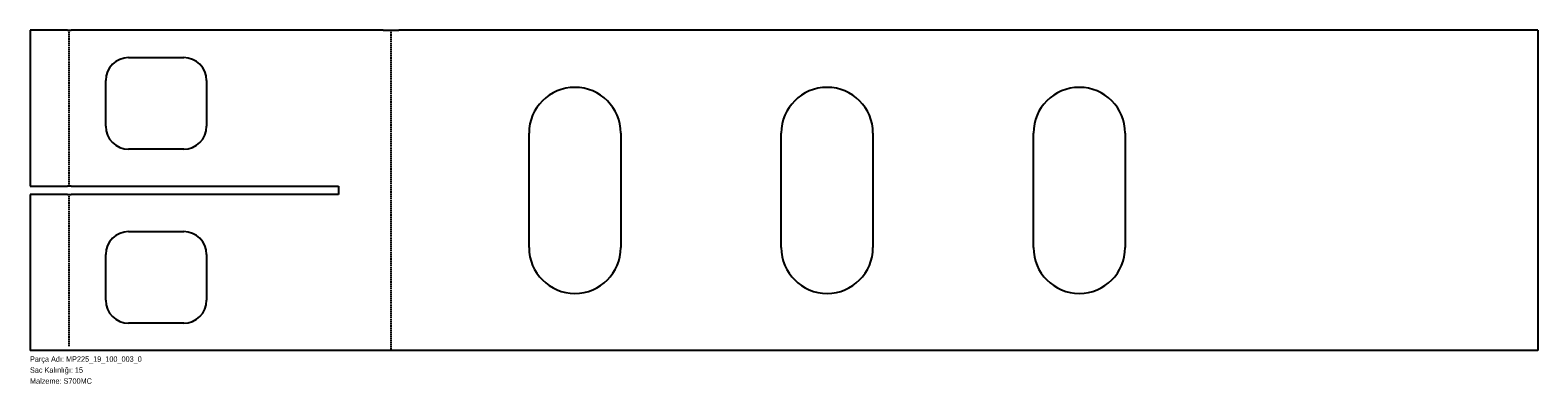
# Model space of a CAD drawing. Header units: millimetres. Extents: x 0 to 3288, y -72 to 700.
import ezdxf

# ---------------------------------------------------------------- set-up
doc = ezdxf.new("R2010")
doc.units = ezdxf.units.MM
for name, pattern in [('SLD-Katı', [0]), ('SLD-Kesik', [4.572, 3.048, -1.524]), ('SLD-Sürekli', [0])]:
    doc.linetypes.add(name, pattern=pattern)
doc.layers.add('METIN', color=96, linetype='SLD-Katı')
doc.styles.add('SLDTEXTSTYLE0', font='ARIAL.TTF', dxfattribs={"width": 0.948, "bigfont": 'bigfont'})
doc.styles.add('SLDTEXTSTYLE1', font='ARIAL.TTF', dxfattribs={"width": 0.948})

msp = doc.modelspace()

# ---------------------------------------------------------------- linework, layer by layer
at = {"color": 7, "linetype": 'SLD-Sürekli', "lineweight": 25}
for p, q in [((0.4, 700.4), (0.4, 359.4)), ((81.5, 700.4), (0.4, 700.4)), ((81.5, 700.4), (90.2, 700.4)), ((769.9, 700.4), (90.2, 700.4)), ((769.9, 700.4), (804.7, 700.4)), ((3288.4, 700.4), (804.7, 700.4)), ((3288.4, 700.4), (3288.4, 0.4)), ((215.2, 640.4), (335.2, 640.4)), ((165.2, 490.4), (165.2, 590.4)), ((385.2, 590.4), (385.2, 490.4)), ((1088.4, 225.4), (1088.4, 475.4)), ((1288.4, 475.4), (1288.4, 225.4)), ((1638.4, 225.4), (1638.4, 475.4)), ((1838.4, 475.4), (1838.4, 225.4)), ((2188.4, 225.4), (2188.4, 475.4)), ((2388.4, 475.4), (2388.4, 225.4)), ((335.2, 440.4), (215.2, 440.4)), ((0.4, 359.4), (81.5, 359.4)), ((0.4, 341.4), (0.4, 0.4)), ((81.5, 341.4), (0.4, 341.4)), ((90.2, 359.4), (81.5, 359.4)), ((81.5, 341.4), (90.2, 341.4)), ((90.2, 359.4), (672.9, 359.4)), ((672.9, 341.4), (90.2, 341.4)), ((672.9, 359.4), (672.9, 341.4)), ((215.2, 260.4), (335.2, 260.4)), ((165.2, 110.4), (165.2, 210.4)), ((385.2, 210.4), (385.2, 110.4)), ((335.2, 60.4), (215.2, 60.4)), ((81.5, 0.4), (0.4, 0.4)), ((90.2, 0.4), (81.5, 0.4)), ((769.9, 0.4), (90.2, 0.4)), ((804.7, 0.4), (769.9, 0.4)), ((3288.4, 0.4), (804.7, 0.4))]:
    msp.add_line(p, q, dxfattribs=at)
at = {"color": 7, "linetype": 'SLD-Kesik'}
for p, q in [((85.8, 359.4), (85.8, 700.4)), ((787.3, 700.4), (787.3, 0.4)), ((85.8, 10.4), (85.8, 341.4))]:
    msp.add_line(p, q, dxfattribs=at)
at = {"color": 7, "linetype": 'SLD-Sürekli', "lineweight": 25}
for centre, radius, start, end in [((215.2, 590.4), 50, 90, 180), ((335.2, 590.4), 50, 0, 90), ((1188.4, 475.4), 100, 0, 180), ((1738.4, 475.4), 100, 0, 180), ((2288.4, 475.4), 100, 0, 180), ((215.2, 490.4), 50, 180, 270), ((335.2, 490.4), 50, 270, 0), ((215.2, 210.4), 50, 90, 180), ((335.2, 210.4), 50, 0, 90), ((1188.4, 225.4), 100, 180, 0), ((1738.4, 225.4), 100, 180, 0), ((2288.4, 225.4), 100, 180, 0), ((215.2, 110.4), 50, 180, 270), ((335.2, 110.4), 50, 270, 0)]:
    msp.add_arc(centre, radius, start, end, dxfattribs=at)

# ---------------------------------------------------------------- texts
at = {"layer": 'METIN', "char_height": 12, "attachment_point": 1}
for s, insert, style in [('Parça Adı: MP225_19_100_003_0', (0, -12), 'SLDTEXTSTYLE0'), ('Sac Kalınlığı: 15', (0, -36), 'SLDTEXTSTYLE0'), ('Malzeme: S700MC', (0, -60), 'SLDTEXTSTYLE1')]:
    msp.add_mtext(s, dxfattribs=dict(at, insert=insert, style=style))

doc.saveas('drawing.dxf')
